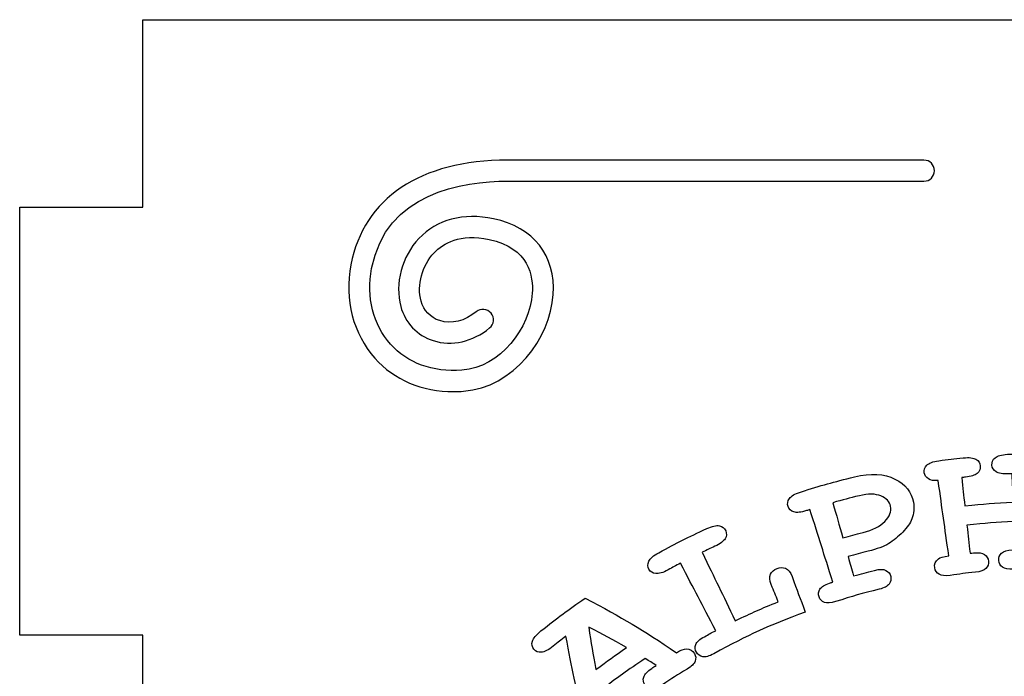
# Model space of a CAD drawing. Header units: millimetres. Extents: x -429 to 420, y -314 to 480.
# Tile 16 of 143: x -194 to -145, y -98 to -65. Entities that reach past the tile are written whole.
import ezdxf

# ---------------------------------------------------------------- set-up
doc = ezdxf.new("R2010")
doc.units = ezdxf.units.MM
doc.header["$MEASUREMENT"] = 0
doc.layers.add('Layer 1', color=7, linetype='Continuous')

msp = doc.modelspace()

# ---------------------------------------------------------------- linework, layer by layer
at = {"layer": 'Layer 1', "color": 7, "lineweight": 25}
msp.add_open_spline([(-94.9503, -74.0615), (-94.9503, -74.0615), (-94.9503, -64.613), (-94.9503, -64.613), (-94.9503, -64.613), (-94.9503, -64.613), (-188.0613, -64.6129), (-188.0613, -64.6129), (-188.0613, -64.6129), (-188.0613, -64.6129), (-188.0613, -74.0614), (-188.0613, -74.0614), (-188.0613, -74.0614), (-188.0613, -74.0614), (-194.2608, -74.0615), (-194.2608, -74.0615), (-194.2608, -74.0615), (-194.2608, -74.0615), (-194.2608, -77.8977), (-194.2608, -77.8977), (-194.2608, -77.8977), (-194.2608, -77.8977), (-194.2608, -85.1094), (-194.2608, -85.1094), (-194.2608, -85.1094), (-194.2608, -85.1094), (-194.2608, -95.6261), (-194.2608, -95.6261), (-194.2608, -95.6261), (-194.2608, -95.6261), (-188.0613, -95.6261), (-188.0613, -95.6261), (-188.0613, -95.6261), (-188.0613, -95.6261), (-188.0613, -99.1064), (-188.0613, -99.1064), (-188.0613, -99.1064), (-188.0613, -99.1064), (-181.1078, -99.1064), (-181.1078, -99.1064), (-181.1078, -99.1064), (-181.1078, -99.1064), (-181.1078, -103.7792), (-181.1078, -103.7792), (-181.1078, -103.7792), (-181.1078, -103.7792), (-188.0613, -103.7792), (-188.0613, -103.7792), (-188.0613, -103.7792), (-188.0613, -103.7792), (-188.0613, -107.1545), (-188.0613, -107.1545), (-188.0613, -107.1545), (-188.0613, -107.1545), (-194.2608, -107.1545), (-194.2608, -107.1545), (-194.2608, -107.1545), (-194.2608, -107.1545), (-194.2608, -128.7784), (-194.2608, -128.7784), (-194.2608, -128.7784), (-194.2608, -128.7784), (-188.0613, -128.7784), (-188.0613, -128.7784), (-188.0613, -128.7784), (-188.0613, -128.7784), (-188.0613, -132.1537), (-188.0613, -132.1537), (-188.0613, -132.1537), (-188.0613, -132.1537), (-181.1078, -132.1537), (-181.1078, -132.1537), (-181.1078, -132.1537), (-181.1078, -132.1537), (-181.1078, -136.8268), (-181.1078, -136.8268), (-181.1078, -136.8268), (-181.1078, -136.8268), (-188.0613, -136.8267), (-188.0613, -136.8267), (-188.0613, -136.8267), (-188.0613, -136.8267), (-188.0613, -140.202), (-188.0613, -140.202), (-188.0613, -140.202), (-188.0613, -140.202), (-194.2608, -140.202), (-194.2608, -140.202), (-194.2608, -140.202), (-194.2608, -140.202), (-194.2608, -160.0624), (-194.2608, -160.0624), (-194.2608, -160.0624), (-194.2608, -160.0624), (-188.0613, -160.0624), (-188.0613, -160.0624), (-188.0613, -160.0624), (-188.0613, -160.0624), (-188.0613, -168.5489), (-188.0613, -168.5489), (-188.0613, -168.5489), (-188.0613, -168.5489), (-94.9503, -168.5489), (-94.9503, -168.5489), (-94.9503, -168.5489), (-94.9503, -168.5489), (-94.9503, -160.0624), (-94.9503, -160.0624), (-94.9503, -160.0624), (-94.9503, -160.0624), (-88.7509, -160.0624), (-88.7509, -160.0624), (-88.7509, -160.0624), (-88.7509, -160.0624), (-88.7509, -140.202), (-88.7509, -140.202), (-88.7509, -140.202), (-88.7509, -140.202), (-94.9503, -140.202), (-94.9503, -140.202), (-94.9503, -140.202), (-94.9503, -140.202), (-94.9503, -136.8267), (-94.9503, -136.8267), (-94.9503, -136.8267), (-94.9503, -136.8267), (-101.7747, -136.8267), (-101.7747, -136.8267), (-101.7747, -136.8267), (-101.7747, -136.8267), (-101.7747, -132.1536), (-101.7747, -132.1536), (-101.7747, -132.1536), (-101.7747, -132.1536), (-94.9503, -132.1537), (-94.9503, -132.1537), (-94.9503, -132.1537), (-94.9503, -132.1537), (-94.9503, -128.7784), (-94.9503, -128.7784), (-94.9503, -128.7784), (-94.9503, -128.7784), (-88.7509, -128.7784), (-88.7509, -128.7784), (-88.7509, -128.7784), (-88.7509, -128.7784), (-88.7509, -107.1545), (-88.7509, -107.1545), (-88.7509, -107.1545), (-88.7509, -107.1545), (-94.9503, -107.1545), (-94.9503, -107.1545), (-94.9503, -107.1545), (-94.9503, -107.1545), (-94.9503, -103.7792), (-94.9503, -103.7792), (-94.9503, -103.7792), (-94.9503, -103.7792), (-101.7747, -103.7792), (-101.7747, -103.7792), (-101.7747, -103.7792), (-101.7747, -103.7792), (-101.7747, -99.1061), (-101.7747, -99.1061), (-101.7747, -99.1061), (-101.7747, -99.1061), (-94.9503, -99.1061), (-94.9503, -99.1061), (-94.9503, -99.1061), (-94.9503, -99.1061), (-94.9503, -95.6258), (-94.9503, -95.6258), (-94.9503, -95.6258), (-94.9503, -95.6258), (-88.7509, -95.6258), (-88.7509, -95.6258), (-88.7509, -95.6258), (-88.7509, -95.6258), (-88.7509, -85.1091), (-88.7509, -85.1091), (-88.7509, -85.1091), (-88.7509, -85.1091), (-88.7509, -77.8974), (-88.7509, -77.8974), (-88.7509, -77.8974), (-88.7509, -77.8974), (-88.7509, -74.0612), (-88.7509, -74.0612), (-88.7509, -74.0612), (-88.7509, -74.0612), (-94.9503, -74.0612), (-94.9503, -74.0612), (-94.9503, -74.0612), (-94.9503, -74.0612), (-94.9503, -74.0615), (-94.9503, -74.0615)], degree=3, knots=[0, 0, 0, 0, 0.02, 0.02, 0.02, 0.02, 0.04, 0.04, 0.04, 0.04, 0.06, 0.06, 0.06, 0.06, 0.08, 0.08, 0.08, 0.08, 0.1, 0.1, 0.1, 0.1, 0.12, 0.12, 0.12, 0.12, 0.14, 0.14, 0.14, 0.14, 0.16, 0.16, 0.16, 0.16, 0.18, 0.18, 0.18, 0.18, 0.2, 0.2, 0.2, 0.2, 0.22, 0.22, 0.22, 0.22, 0.24, 0.24, 0.24, 0.24, 0.26, 0.26, 0.26, 0.26, 0.28, 0.28, 0.28, 0.28, 0.3, 0.3, 0.3, 0.3, 0.32, 0.32, 0.32, 0.32, 0.34, 0.34, 0.34, 0.34, 0.36, 0.36, 0.36, 0.36, 0.38, 0.38, 0.38, 0.38, 0.4, 0.4, 0.4, 0.4, 0.42, 0.42, 0.42, 0.42, 0.44, 0.44, 0.44, 0.44, 0.46, 0.46, 0.46, 0.46, 0.48, 0.48, 0.48, 0.48, 0.5, 0.5, 0.5, 0.5, 0.52, 0.52, 0.52, 0.52, 0.54, 0.54, 0.54, 0.54, 0.56, 0.56, 0.56, 0.56, 0.58, 0.58, 0.58, 0.58, 0.6, 0.6, 0.6, 0.6, 0.62, 0.62, 0.62, 0.62, 0.64, 0.64, 0.64, 0.64, 0.66, 0.66, 0.66, 0.66, 0.68, 0.68, 0.68, 0.68, 0.7, 0.7, 0.7, 0.7, 0.72, 0.72, 0.72, 0.72, 0.74, 0.74, 0.74, 0.74, 0.76, 0.76, 0.76, 0.76, 0.78, 0.78, 0.78, 0.78, 0.8, 0.8, 0.8, 0.8, 0.82, 0.82, 0.82, 0.82, 0.84, 0.84, 0.84, 0.84, 0.86, 0.86, 0.86, 0.86, 0.88, 0.88, 0.88, 0.88, 0.9, 0.9, 0.9, 0.9, 0.92, 0.92, 0.92, 0.92, 0.94, 0.94, 0.94, 0.94, 0.96, 0.96, 0.96, 0.96, 1, 1, 1, 1], dxfattribs=at)
at = {"layer": 'Layer 1', "color": 114}
for points, knots in [([(-172.3808, -83.3483), (-173.9836, -83.3483), (-175.3822, -82.7612), (-176.358, -81.6685), (-176.358, -81.6685), (-177.4544, -80.4406), (-177.8931, -78.7237), (-177.5621, -76.9581), (-177.5621, -76.9581), (-176.934, -73.6103), (-174.0601, -71.69), (-169.6773, -71.69), (-169.6773, -71.69), (-169.6773, -71.69), (-148.6826, -71.69), (-148.6826, -71.69), (-148.6826, -71.69), (-148.3905, -71.69), (-148.1534, -71.9271), (-148.1534, -72.2192), (-148.1534, -72.2192), (-148.1534, -72.5113), (-148.3905, -72.7484), (-148.6826, -72.7484), (-148.6826, -72.7484), (-148.6826, -72.7484), (-169.6773, -72.7483), (-169.6773, -72.7483), (-169.6773, -72.7483), (-171.9249, -72.7483), (-175.8027, -73.3206), (-176.5218, -77.1533), (-176.5218, -77.1533), (-176.7919, -78.5934), (-176.4445, -79.9822), (-175.5685, -80.9633), (-175.5685, -80.9633), (-174.7181, -81.9158), (-173.4383, -82.3804), (-171.9675, -82.2743), (-171.9675, -82.2743), (-170.0231, -82.1335), (-168.539, -80.1169), (-168.4231, -78.3952), (-168.4231, -78.3952), (-168.3673, -77.5631), (-168.5752, -76.1039), (-170.5974, -75.6795), (-170.5974, -75.6795), (-172.0658, -75.3721), (-172.9159, -75.8798), (-173.3705, -76.3603), (-173.3705, -76.3603), (-173.9727, -76.9972), (-174.2444, -77.9946), (-174.0317, -78.7863), (-174.0317, -78.7863), (-173.9034, -79.2644), (-173.5599, -79.6248), (-173.0898, -79.7753), (-173.0898, -79.7753), (-172.4977, -79.9647), (-171.8254, -79.8012), (-171.2462, -79.3258), (-171.2462, -79.3258), (-171.0205, -79.1395), (-170.6871, -79.1729), (-170.5014, -79.3986), (-170.5014, -79.3986), (-170.3159, -79.6246), (-170.3485, -79.9577), (-170.5744, -80.1431), (-170.5744, -80.1431), (-171.424, -80.8411), (-172.4847, -81.0805), (-173.4129, -80.7829), (-173.4129, -80.7829), (-174.2321, -80.5204), (-174.83, -79.8928), (-175.0536, -79.061), (-175.0536, -79.061), (-175.3618, -77.9148), (-174.9943, -76.5371), (-174.1395, -75.6331), (-174.1395, -75.6331), (-173.2346, -74.6764), (-171.8998, -74.325), (-170.3803, -74.6438), (-170.3803, -74.6438), (-168.361, -75.0674), (-167.2347, -76.4961), (-167.3672, -78.466), (-167.3672, -78.466), (-167.5154, -80.6671), (-169.3682, -83.1467), (-171.891, -83.3298), (-171.891, -83.3298), (-172.0562, -83.3425), (-172.2197, -83.3483), (-172.3808, -83.3483)], [0, 0, 0, 0, 0.0384615, 0.0384615, 0.0384615, 0.0384615, 0.0769231, 0.0769231, 0.0769231, 0.0769231, 0.1153846, 0.1153846, 0.1153846, 0.1153846, 0.1538462, 0.1538462, 0.1538462, 0.1538462, 0.1923077, 0.1923077, 0.1923077, 0.1923077, 0.2307692, 0.2307692, 0.2307692, 0.2307692, 0.2692308, 0.2692308, 0.2692308, 0.2692308, 0.3076923, 0.3076923, 0.3076923, 0.3076923, 0.3461538, 0.3461538, 0.3461538, 0.3461538, 0.3846154, 0.3846154, 0.3846154, 0.3846154, 0.4230769, 0.4230769, 0.4230769, 0.4230769, 0.4615385, 0.4615385, 0.4615385, 0.4615385, 0.5, 0.5, 0.5, 0.5, 0.5384615, 0.5384615, 0.5384615, 0.5384615, 0.5769231, 0.5769231, 0.5769231, 0.5769231, 0.6153846, 0.6153846, 0.6153846, 0.6153846, 0.6538462, 0.6538462, 0.6538462, 0.6538462, 0.6923077, 0.6923077, 0.6923077, 0.6923077, 0.7307692, 0.7307692, 0.7307692, 0.7307692, 0.7692308, 0.7692308, 0.7692308, 0.7692308, 0.8076923, 0.8076923, 0.8076923, 0.8076923, 0.8461538, 0.8461538, 0.8461538, 0.8461538, 0.8846154, 0.8846154, 0.8846154, 0.8846154, 0.9230769, 0.9230769, 0.9230769, 0.9230769, 1, 1, 1, 1]), ([(-148.4582, -87.7452), (-148.3386, -87.8172), (-148.1743, -87.8457), (-147.9642, -87.8322), (-147.9642, -87.8322), (-147.7502, -89.3504), (-147.643, -90.1097), (-147.4289, -91.6279), (-147.4289, -91.6279), (-147.7009, -91.6631), (-147.8747, -91.7144), (-147.9499, -91.7777), (-147.9499, -91.7777), (-148.1044, -91.9018), (-148.1663, -92.0526), (-148.1375, -92.2286), (-148.1375, -92.2286), (-148.1137, -92.3736), (-148.0409, -92.4818), (-147.9197, -92.5546), (-147.9197, -92.5546), (-147.7985, -92.6274), (-147.6136, -92.6443), (-147.363, -92.6086), (-147.363, -92.6086), (-146.8531, -92.5358), (-146.5976, -92.5041), (-146.0856, -92.4501), (-146.0856, -92.4501), (-145.834, -92.4236), (-145.6591, -92.362), (-145.5596, -92.2617), (-145.5596, -92.2617), (-145.4601, -92.1617), (-145.4159, -92.0405), (-145.4284, -91.8974), (-145.4284, -91.8974), (-145.4408, -91.7513), (-145.5057, -91.6376), (-145.6234, -91.5571), (-145.6234, -91.5571), (-145.7417, -91.4764), (-145.9306, -91.4481), (-146.1888, -91.4753), (-146.1888, -91.4753), (-146.256, -91.4824), (-146.2893, -91.4859), (-146.3565, -91.4933), (-146.3565, -91.4933), (-146.4192, -90.9289), (-146.4504, -90.6469), (-146.5129, -90.0828), (-146.5129, -90.0828), (-145.5596, -89.9775), (-145.0812, -89.9402), (-144.1242, -89.8952), (-144.1242, -89.8952), (-144.0975, -90.4622), (-144.0842, -90.7458), (-144.0575, -91.3128), (-144.0575, -91.3128), (-144.125, -91.316), (-144.1586, -91.3176), (-144.2258, -91.321), (-144.2258, -91.321), (-144.4817, -91.3342), (-144.6629, -91.3914), (-144.7685, -91.4898), (-144.7685, -91.4898), (-144.8741, -91.5877), (-144.9212, -91.7086), (-144.9108, -91.8515), (-144.9108, -91.8515), (-144.9002, -91.9981), (-144.8375, -92.1124), (-144.7237, -92.1957), (-144.7237, -92.1957), (-144.6099, -92.279), (-144.4276, -92.3126), (-144.1752, -92.2997), (-144.1752, -92.2997), (-143.6616, -92.2732), (-143.4045, -92.2648), (-142.8906, -92.2568), (-142.8906, -92.2568), (-142.6379, -92.2528), (-142.4583, -92.2073), (-142.3503, -92.1166), (-142.3503, -92.1166), (-142.2834, -92.0602), (-142.2442, -91.9904), (-142.2183, -91.9137), (-142.2183, -91.9137), (-142.1929, -91.991), (-142.1543, -92.0611), (-142.0881, -92.1174), (-142.0881, -92.1174), (-141.9807, -92.2089), (-141.8016, -92.2558), (-141.5489, -92.2616), (-141.5489, -92.2616), (-140.9837, -92.2743), (-140.7012, -92.2865), (-140.1366, -92.3217), (-140.1366, -92.3217), (-139.8845, -92.3376), (-139.7016, -92.3058), (-139.5868, -92.2238), (-139.5868, -92.2238), (-139.4722, -92.1418), (-139.4082, -92.0296), (-139.3963, -91.8867), (-139.3963, -91.8867), (-139.3841, -91.7406), (-139.4288, -91.6179), (-139.5318, -91.5187), (-139.5318, -91.5187), (-139.6345, -91.4192), (-139.8162, -91.3599), (-140.0753, -91.3438), (-140.0753, -91.3438), (-140.1803, -91.3372), (-140.233, -91.3343), (-140.338, -91.3285), (-140.338, -91.3285), (-140.2197, -91.0957), (-140.1597, -90.9798), (-140.038, -90.748), (-140.038, -90.748), (-138.9741, -90.8144), (-138.4428, -90.8668), (-137.385, -91.0094), (-137.385, -91.0094), (-137.313, -91.2602), (-137.2778, -91.3856), (-137.2091, -91.6367), (-137.2091, -91.6367), (-137.3136, -91.6219), (-137.3657, -91.6147), (-137.4702, -91.6005), (-137.4702, -91.6005), (-137.7279, -91.5658), (-137.9176, -91.5886), (-138.038, -91.6659), (-138.038, -91.6659), (-138.1584, -91.7429), (-138.2261, -91.8532), (-138.2423, -91.9953), (-138.2423, -91.9953), (-138.2592, -92.1414), (-138.2188, -92.2652), (-138.1222, -92.3681), (-138.1222, -92.3681), (-138.0256, -92.471), (-137.8526, -92.5377), (-137.6018, -92.5716), (-137.6018, -92.5716), (-137.0404, -92.6473), (-136.7604, -92.6907), (-136.2019, -92.7891), (-136.2019, -92.7891), (-135.9527, -92.833), (-135.7677, -92.8219), (-135.6457, -92.7529), (-135.6457, -92.7529), (-135.5901, -92.7214), (-135.5475, -92.6807), (-135.5113, -92.6344), (-135.5113, -92.6344), (-135.4949, -92.691), (-135.4703, -92.745), (-135.4306, -92.7947), (-135.4306, -92.7947), (-135.342, -92.9048), (-135.174, -92.9844), (-134.9258, -93.0376), (-134.9258, -93.0376), (-133.7145, -93.2966), (-133.1129, -93.453), (-131.9233, -93.8189), (-131.9233, -93.8189), (-131.5579, -93.9313), (-131.242, -93.9906), (-130.9721, -93.9925), (-130.9721, -93.9925), (-130.7022, -93.9949), (-130.4593, -93.9607), (-130.2477, -93.898), (-130.2477, -93.898), (-130.0924, -93.852), (-129.9403, -93.7691), (-129.7976, -93.6498), (-129.7976, -93.6498), (-129.609, -93.4921), (-129.4671, -93.2982), (-129.3801, -93.0656), (-129.3801, -93.0656), (-129.2703, -92.773), (-129.2544, -92.4801), (-129.3372, -92.1864), (-129.3372, -92.1864), (-129.4203, -91.8932), (-129.6015, -91.5977), (-129.8854, -91.3048), (-129.8854, -91.3048), (-129.6457, -91.2183), (-129.4475, -91.1045), (-129.2914, -90.9606), (-129.2914, -90.9606), (-129.1353, -90.8164), (-129.0199, -90.6447), (-128.9477, -90.4439), (-128.9477, -90.4439), (-128.7953, -90.0211), (-128.8678, -89.5808), (-129.1829, -89.1279), (-129.1829, -89.1279), (-129.498, -88.6752), (-130.015, -88.3334), (-130.7222, -88.1257), (-130.7222, -88.1257), (-131.9075, -87.7775), (-132.506, -87.6262), (-133.7096, -87.3687), (-133.7096, -87.3687), (-133.9985, -87.3068), (-134.2142, -87.3102), (-134.3547, -87.3748), (-134.3547, -87.3748), (-134.4952, -87.4399), (-134.5788, -87.5447), (-134.6068, -87.6886), (-134.6068, -87.6886), (-134.6346, -87.8325), (-134.5965, -87.9606), (-134.4933, -88.0736), (-134.4933, -88.0736), (-134.3904, -88.1866), (-134.1983, -88.271), (-133.9162, -88.3313), (-133.9162, -88.3313), (-133.8432, -88.3469), (-133.8067, -88.3548), (-133.7334, -88.3707), (-133.7334, -88.3707), (-134.062, -89.8685), (-134.2263, -90.6173), (-134.5549, -92.1151), (-134.5549, -92.1151), (-134.621, -92.1005), (-134.6541, -92.0934), (-134.7203, -92.0794), (-134.7203, -92.0794), (-134.9719, -92.0257), (-135.1624, -92.0339), (-135.2905, -92.1014), (-135.2905, -92.1014), (-135.349, -92.1321), (-135.3937, -92.1728), (-135.4313, -92.2191), (-135.4313, -92.2191), (-135.4556, -92.1358), (-135.503, -92.0572), (-135.5789, -91.9844), (-135.5789, -91.9844), (-135.649, -91.9193), (-135.8086, -91.8632), (-136.0581, -91.8196), (-136.0581, -91.8196), (-136.5735, -89.7749), (-136.8894, -88.7536), (-137.6361, -86.7301), (-137.6361, -86.7301), (-138.6862, -86.6076), (-139.2133, -86.5634), (-140.2682, -86.5084), (-140.2682, -86.5084), (-140.5622, -86.4936), (-140.7733, -86.5312), (-140.9013, -86.6174), (-140.9013, -86.6174), (-141.0291, -86.7042), (-141.0947, -86.8209), (-141.0995, -86.9674), (-141.0995, -86.9674), (-141.104, -87.114), (-141.0458, -87.2344), (-140.9267, -87.3294), (-140.9267, -87.3294), (-140.8071, -87.4244), (-140.605, -87.4773), (-140.3182, -87.4916), (-140.3182, -87.4916), (-140.0068, -87.5072), (-139.8509, -87.5167), (-139.5398, -87.5384), (-139.5398, -87.5384), (-140.3947, -89.0156), (-140.7873, -89.7665), (-141.5006, -91.2833), (-141.5006, -91.2833), (-141.767, -91.2709), (-141.9589, -91.3121), (-142.0753, -91.4037), (-142.0753, -91.4037), (-142.1462, -91.4598), (-142.188, -91.5299), (-142.2155, -91.6066), (-142.2155, -91.6066), (-142.252, -91.5008), (-142.3256, -91.4124), (-142.4425, -91.3455), (-142.4425, -91.3455), (-142.5232, -91.2981), (-142.7023, -91.2743), (-142.9793, -91.2791), (-142.9793, -91.2791), (-143.0058, -89.7461), (-143.0193, -88.9796), (-143.0457, -87.4466), (-143.0457, -87.4466), (-142.8367, -87.427), (-142.6793, -87.373), (-142.5726, -87.2834), (-142.5726, -87.2834), (-142.4665, -87.194), (-142.4123, -87.0823), (-142.4125, -86.9487), (-142.4125, -86.9487), (-142.4128, -86.8021), (-142.4749, -86.6841), (-142.6001, -86.5957), (-142.6001, -86.5957), (-142.7252, -86.5073), (-142.9356, -86.4639), (-143.2295, -86.47), (-143.2295, -86.47), (-143.7274, -86.4787), (-143.9767, -86.4869), (-144.4744, -86.5105), (-144.4744, -86.5105), (-144.7681, -86.5256), (-144.9747, -86.5846), (-145.093, -86.6833), (-145.093, -86.6833), (-145.2115, -86.7825), (-145.2647, -86.9056), (-145.2544, -87.0516), (-145.2544, -87.0516), (-145.2438, -87.1979), (-145.174, -87.3117), (-145.0454, -87.394), (-145.0454, -87.394), (-144.9171, -87.4763), (-144.7102, -87.5083), (-144.4236, -87.4937), (-144.4236, -87.4937), (-144.3493, -87.49), (-144.3119, -87.4881), (-144.2376, -87.4844), (-144.2376, -87.4844), (-144.2106, -88.0572), (-144.1971, -88.3438), (-144.1704, -88.9169), (-144.1704, -88.9169), (-145.1523, -88.9629), (-145.6431, -89.0013), (-146.621, -89.1093), (-146.621, -89.1093), (-146.6842, -88.5391), (-146.716, -88.2542), (-146.779, -87.684), (-146.779, -87.684), (-146.7049, -87.6758), (-146.6679, -87.6718), (-146.5938, -87.6639), (-146.5938, -87.6639), (-146.308, -87.6337), (-146.1088, -87.5697), (-145.9948, -87.4684), (-145.9948, -87.4684), (-145.8808, -87.3671), (-145.8294, -87.2438), (-145.8419, -87.0977), (-145.8419, -87.0977), (-145.8546, -86.9516), (-145.9266, -86.8395), (-146.0589, -86.7617), (-146.0589, -86.7617), (-146.1915, -86.6842), (-146.4047, -86.6585), (-146.6973, -86.6895), (-146.6973, -86.6895), (-147.1934, -86.74), (-147.441, -86.7691), (-147.9361, -86.8348), (-147.9361, -86.8348), (-148.2282, -86.8745), (-148.4293, -86.9507), (-148.5391, -87.0592), (-148.5391, -87.0592), (-148.6489, -87.1679), (-148.6918, -87.2949), (-148.6693, -87.4399), (-148.6693, -87.4399), (-148.6485, -87.5719), (-148.5773, -87.6735), (-148.4582, -87.7452)], [0, 0, 0, 0, 0.0097087, 0.0097087, 0.0097087, 0.0097087, 0.0194175, 0.0194175, 0.0194175, 0.0194175, 0.0291262, 0.0291262, 0.0291262, 0.0291262, 0.038835, 0.038835, 0.038835, 0.038835, 0.0485437, 0.0485437, 0.0485437, 0.0485437, 0.0582524, 0.0582524, 0.0582524, 0.0582524, 0.0679612, 0.0679612, 0.0679612, 0.0679612, 0.0776699, 0.0776699, 0.0776699, 0.0776699, 0.0873786, 0.0873786, 0.0873786, 0.0873786, 0.0970874, 0.0970874, 0.0970874, 0.0970874, 0.1067961, 0.1067961, 0.1067961, 0.1067961, 0.1165049, 0.1165049, 0.1165049, 0.1165049, 0.1262136, 0.1262136, 0.1262136, 0.1262136, 0.1359223, 0.1359223, 0.1359223, 0.1359223, 0.1456311, 0.1456311, 0.1456311, 0.1456311, 0.1553398, 0.1553398, 0.1553398, 0.1553398, 0.1650485, 0.1650485, 0.1650485, 0.1650485, 0.1747573, 0.1747573, 0.1747573, 0.1747573, 0.184466, 0.184466, 0.184466, 0.184466, 0.1941748, 0.1941748, 0.1941748, 0.1941748, 0.2038835, 0.2038835, 0.2038835, 0.2038835, 0.2135922, 0.2135922, 0.2135922, 0.2135922, 0.223301, 0.223301, 0.223301, 0.223301, 0.2330097, 0.2330097, 0.2330097, 0.2330097, 0.2427184, 0.2427184, 0.2427184, 0.2427184, 0.2524272, 0.2524272, 0.2524272, 0.2524272, 0.2621359, 0.2621359, 0.2621359, 0.2621359, 0.2718447, 0.2718447, 0.2718447, 0.2718447, 0.2815534, 0.2815534, 0.2815534, 0.2815534, 0.2912621, 0.2912621, 0.2912621, 0.2912621, 0.3009709, 0.3009709, 0.3009709, 0.3009709, 0.3106796, 0.3106796, 0.3106796, 0.3106796, 0.3203883, 0.3203883, 0.3203883, 0.3203883, 0.3300971, 0.3300971, 0.3300971, 0.3300971, 0.3398058, 0.3398058, 0.3398058, 0.3398058, 0.3495146, 0.3495146, 0.3495146, 0.3495146, 0.3592233, 0.3592233, 0.3592233, 0.3592233, 0.368932, 0.368932, 0.368932, 0.368932, 0.3786408, 0.3786408, 0.3786408, 0.3786408, 0.3883495, 0.3883495, 0.3883495, 0.3883495, 0.3980583, 0.3980583, 0.3980583, 0.3980583, 0.407767, 0.407767, 0.407767, 0.407767, 0.4174757, 0.4174757, 0.4174757, 0.4174757, 0.4271845, 0.4271845, 0.4271845, 0.4271845, 0.4368932, 0.4368932, 0.4368932, 0.4368932, 0.4466019, 0.4466019, 0.4466019, 0.4466019, 0.4563107, 0.4563107, 0.4563107, 0.4563107, 0.4660194, 0.4660194, 0.4660194, 0.4660194, 0.4757282, 0.4757282, 0.4757282, 0.4757282, 0.4854369, 0.4854369, 0.4854369, 0.4854369, 0.4951456, 0.4951456, 0.4951456, 0.4951456, 0.5048544, 0.5048544, 0.5048544, 0.5048544, 0.5145631, 0.5145631, 0.5145631, 0.5145631, 0.5242718, 0.5242718, 0.5242718, 0.5242718, 0.5339806, 0.5339806, 0.5339806, 0.5339806, 0.5436893, 0.5436893, 0.5436893, 0.5436893, 0.5533981, 0.5533981, 0.5533981, 0.5533981, 0.5631068, 0.5631068, 0.5631068, 0.5631068, 0.5728155, 0.5728155, 0.5728155, 0.5728155, 0.5825243, 0.5825243, 0.5825243, 0.5825243, 0.592233, 0.592233, 0.592233, 0.592233, 0.6019417, 0.6019417, 0.6019417, 0.6019417, 0.6116505, 0.6116505, 0.6116505, 0.6116505, 0.6213592, 0.6213592, 0.6213592, 0.6213592, 0.631068, 0.631068, 0.631068, 0.631068, 0.6407767, 0.6407767, 0.6407767, 0.6407767, 0.6504854, 0.6504854, 0.6504854, 0.6504854, 0.6601942, 0.6601942, 0.6601942, 0.6601942, 0.6699029, 0.6699029, 0.6699029, 0.6699029, 0.6796117, 0.6796117, 0.6796117, 0.6796117, 0.6893204, 0.6893204, 0.6893204, 0.6893204, 0.6990291, 0.6990291, 0.6990291, 0.6990291, 0.7087379, 0.7087379, 0.7087379, 0.7087379, 0.7184466, 0.7184466, 0.7184466, 0.7184466, 0.7281553, 0.7281553, 0.7281553, 0.7281553, 0.7378641, 0.7378641, 0.7378641, 0.7378641, 0.7475728, 0.7475728, 0.7475728, 0.7475728, 0.7572816, 0.7572816, 0.7572816, 0.7572816, 0.7669903, 0.7669903, 0.7669903, 0.7669903, 0.776699, 0.776699, 0.776699, 0.776699, 0.7864078, 0.7864078, 0.7864078, 0.7864078, 0.7961165, 0.7961165, 0.7961165, 0.7961165, 0.8058252, 0.8058252, 0.8058252, 0.8058252, 0.815534, 0.815534, 0.815534, 0.815534, 0.8252427, 0.8252427, 0.8252427, 0.8252427, 0.8349515, 0.8349515, 0.8349515, 0.8349515, 0.8446602, 0.8446602, 0.8446602, 0.8446602, 0.8543689, 0.8543689, 0.8543689, 0.8543689, 0.8640777, 0.8640777, 0.8640777, 0.8640777, 0.8737864, 0.8737864, 0.8737864, 0.8737864, 0.8834951, 0.8834951, 0.8834951, 0.8834951, 0.8932039, 0.8932039, 0.8932039, 0.8932039, 0.9029126, 0.9029126, 0.9029126, 0.9029126, 0.9126214, 0.9126214, 0.9126214, 0.9126214, 0.9223301, 0.9223301, 0.9223301, 0.9223301, 0.9320388, 0.9320388, 0.9320388, 0.9320388, 0.9417476, 0.9417476, 0.9417476, 0.9417476, 0.9514563, 0.9514563, 0.9514563, 0.9514563, 0.961165, 0.961165, 0.961165, 0.961165, 0.9708738, 0.9708738, 0.9708738, 0.9708738, 0.9805825, 0.9805825, 0.9805825, 0.9805825, 1, 1, 1, 1]), ([(-155.2374, -89.4118), (-155.0908, -89.4584), (-154.8807, -89.4356), (-154.6045, -89.3475), (-154.6045, -89.3475), (-154.5328, -89.3247), (-154.4971, -89.3134), (-154.4254, -89.2906), (-154.4254, -89.2906), (-153.965, -90.7532), (-153.7346, -91.4845), (-153.2739, -92.9471), (-153.2739, -92.9471), (-153.3387, -92.9675), (-153.3713, -92.9778), (-153.4361, -92.9984), (-153.4361, -92.9984), (-153.6824, -93.0772), (-153.8451, -93.1794), (-153.9232, -93.3019), (-153.9232, -93.3019), (-154.0013, -93.4239), (-154.0166, -93.553), (-153.9703, -93.6885), (-153.9703, -93.6885), (-153.9227, -93.8277), (-153.8322, -93.9219), (-153.6999, -93.9732), (-153.6999, -93.9732), (-153.5676, -94.0243), (-153.3808, -94.0097), (-153.1377, -93.9319), (-153.1377, -93.9319), (-152.2627, -93.6525), (-151.8214, -93.5271), (-150.9337, -93.3059), (-150.9337, -93.3059), (-150.6874, -93.2445), (-150.5217, -93.1591), (-150.4365, -93.0461), (-150.4365, -93.0461), (-150.3516, -92.9331), (-150.3243, -92.8069), (-150.3563, -92.667), (-150.3563, -92.667), (-150.3891, -92.5241), (-150.469, -92.4204), (-150.5976, -92.3572), (-150.5976, -92.3572), (-150.7259, -92.2937), (-150.918, -92.2921), (-151.1712, -92.3551), (-151.1712, -92.3551), (-151.5967, -92.4612), (-151.8086, -92.5176), (-152.2314, -92.6366), (-152.2314, -92.6366), (-152.3409, -92.2485), (-152.3957, -92.0543), (-152.5055, -91.6661), (-152.5055, -91.6661), (-152.0986, -91.5515), (-151.894, -91.497), (-151.4847, -91.3941), (-151.4847, -91.3941), (-151.0487, -91.2846), (-150.7074, -91.1581), (-150.4594, -91.007), (-150.4594, -91.007), (-150.2117, -90.8562), (-149.9768, -90.6636), (-149.7516, -90.4289), (-149.7516, -90.4289), (-149.5267, -90.1945), (-149.3722, -89.9738), (-149.2936, -89.7653), (-149.2936, -89.7653), (-149.1891, -89.4875), (-149.16, -89.207), (-149.21, -88.9245), (-149.21, -88.9245), (-149.3005, -88.4133), (-149.6066, -88.0178), (-150.1453, -87.754), (-150.1453, -87.754), (-150.6837, -87.4907), (-151.3687, -87.4471), (-152.1757, -87.645), (-152.1757, -87.645), (-153.2753, -87.9125), (-153.8219, -88.0654), (-154.9049, -88.4094), (-154.9049, -88.4094), (-155.1877, -88.4999), (-155.3748, -88.6102), (-155.465, -88.7364), (-155.465, -88.7364), (-155.5555, -88.8629), (-155.5761, -88.9957), (-155.5288, -89.1343), (-155.5288, -89.1343), (-155.4811, -89.2734), (-155.3837, -89.3652), (-155.2374, -89.4118)], [0, 0, 0, 0, 0.037037, 0.037037, 0.037037, 0.037037, 0.0740741, 0.0740741, 0.0740741, 0.0740741, 0.1111111, 0.1111111, 0.1111111, 0.1111111, 0.1481481, 0.1481481, 0.1481481, 0.1481481, 0.1851852, 0.1851852, 0.1851852, 0.1851852, 0.2222222, 0.2222222, 0.2222222, 0.2222222, 0.2592593, 0.2592593, 0.2592593, 0.2592593, 0.2962963, 0.2962963, 0.2962963, 0.2962963, 0.3333333, 0.3333333, 0.3333333, 0.3333333, 0.3703704, 0.3703704, 0.3703704, 0.3703704, 0.4074074, 0.4074074, 0.4074074, 0.4074074, 0.4444444, 0.4444444, 0.4444444, 0.4444444, 0.4814815, 0.4814815, 0.4814815, 0.4814815, 0.5185185, 0.5185185, 0.5185185, 0.5185185, 0.5555556, 0.5555556, 0.5555556, 0.5555556, 0.5925926, 0.5925926, 0.5925926, 0.5925926, 0.6296296, 0.6296296, 0.6296296, 0.6296296, 0.6666667, 0.6666667, 0.6666667, 0.6666667, 0.7037037, 0.7037037, 0.7037037, 0.7037037, 0.7407407, 0.7407407, 0.7407407, 0.7407407, 0.7777778, 0.7777778, 0.7777778, 0.7777778, 0.8148148, 0.8148148, 0.8148148, 0.8148148, 0.8518519, 0.8518519, 0.8518519, 0.8518519, 0.8888889, 0.8888889, 0.8888889, 0.8888889, 0.9259259, 0.9259259, 0.9259259, 0.9259259, 1, 1, 1, 1]), ([(-151.9362, -88.5956), (-151.4893, -88.4861), (-151.1242, -88.4932), (-150.8472, -88.6094), (-150.8472, -88.6094), (-150.5704, -88.7253), (-150.4106, -88.8978), (-150.3641, -89.1224), (-150.3641, -89.1224), (-150.3091, -89.3875), (-150.408, -89.6439), (-150.6538, -89.8952), (-150.6538, -89.8952), (-150.8996, -90.1466), (-151.2618, -90.3278), (-151.7457, -90.4498), (-151.7457, -90.4498), (-152.1574, -90.5535), (-152.3624, -90.6083), (-152.7718, -90.7234), (-152.7718, -90.7234), (-152.9724, -90.013), (-153.0726, -89.6579), (-153.2729, -88.9475), (-153.2729, -88.9475), (-152.74, -88.7972), (-152.4725, -88.7268), (-151.9362, -88.5956)], [0, 0, 0, 0, 0.125, 0.125, 0.125, 0.125, 0.25, 0.25, 0.25, 0.25, 0.375, 0.375, 0.375, 0.375, 0.5, 0.5, 0.5, 0.5, 0.625, 0.625, 0.625, 0.625, 0.75, 0.75, 0.75, 0.75, 1, 1, 1, 1]), ([(-162.1991, -92.5191), (-162.0446, -92.536), (-161.839, -92.4723), (-161.5802, -92.331), (-161.5802, -92.331), (-161.3302, -92.1947), (-161.2048, -92.1278), (-160.9529, -91.9963), (-160.9529, -91.9963), (-160.2436, -93.3557), (-159.8887, -94.0354), (-159.1791, -95.3949), (-159.1791, -95.3949), (-159.4072, -95.514), (-159.5204, -95.5746), (-159.7466, -95.6978), (-159.7466, -95.6978), (-159.9808, -95.8256), (-160.125, -95.9589), (-160.1789, -96.0941), (-160.1789, -96.0941), (-160.2331, -96.229), (-160.2236, -96.3587), (-160.1527, -96.483), (-160.1527, -96.483), (-160.0797, -96.6105), (-159.9723, -96.6857), (-159.831, -96.71), (-159.831, -96.71), (-159.6894, -96.7343), (-159.5061, -96.683), (-159.278, -96.5587), (-159.278, -96.5587), (-157.4825, -95.5797), (-156.5549, -95.1598), (-154.6653, -94.4592), (-154.6653, -94.4592), (-154.9307, -93.744), (-155.0635, -93.3863), (-155.3289, -92.6711), (-155.3289, -92.6711), (-155.4109, -92.4499), (-155.5183, -92.3107), (-155.6522, -92.2536), (-155.6522, -92.2536), (-155.7861, -92.1967), (-155.9316, -92.1983), (-156.0874, -92.2586), (-156.0874, -92.2586), (-156.2467, -92.3205), (-156.3573, -92.4181), (-156.4179, -92.5507), (-156.4179, -92.5507), (-156.4785, -92.6833), (-156.4639, -92.8587), (-156.3753, -93.077), (-156.3753, -93.077), (-156.2359, -93.4207), (-156.166, -93.5927), (-156.0266, -93.9364), (-156.0266, -93.9364), (-156.9026, -94.2917), (-157.3363, -94.4841), (-158.1925, -94.8987), (-158.1925, -94.8987), (-158.8603, -93.5184), (-159.1945, -92.8281), (-159.8623, -91.4477), (-159.8623, -91.4477), (-159.6054, -91.3233), (-159.4763, -91.2622), (-159.2178, -91.1429), (-159.2178, -91.1429), (-158.9519, -91.0201), (-158.7802, -90.8939), (-158.7029, -90.7603), (-158.7029, -90.7603), (-158.6256, -90.6267), (-158.6156, -90.4931), (-158.6743, -90.3587), (-158.6743, -90.3587), (-158.733, -90.2243), (-158.8383, -90.1417), (-158.9905, -90.1116), (-158.9905, -90.1116), (-159.1429, -90.0814), (-159.3567, -90.1275), (-159.6289, -90.2534), (-159.6289, -90.2534), (-160.61, -90.7048), (-161.0952, -90.9477), (-162.0514, -91.4668), (-162.0514, -91.4668), (-162.3168, -91.6115), (-162.4827, -91.7573), (-162.5499, -91.8994), (-162.5499, -91.8994), (-162.6168, -92.042), (-162.6134, -92.1769), (-162.5406, -92.3042), (-162.5406, -92.3042), (-162.4677, -92.431), (-162.3536, -92.5024), (-162.1991, -92.5191)], [0, 0, 0, 0, 0.037037, 0.037037, 0.037037, 0.037037, 0.0740741, 0.0740741, 0.0740741, 0.0740741, 0.1111111, 0.1111111, 0.1111111, 0.1111111, 0.1481481, 0.1481481, 0.1481481, 0.1481481, 0.1851852, 0.1851852, 0.1851852, 0.1851852, 0.2222222, 0.2222222, 0.2222222, 0.2222222, 0.2592593, 0.2592593, 0.2592593, 0.2592593, 0.2962963, 0.2962963, 0.2962963, 0.2962963, 0.3333333, 0.3333333, 0.3333333, 0.3333333, 0.3703704, 0.3703704, 0.3703704, 0.3703704, 0.4074074, 0.4074074, 0.4074074, 0.4074074, 0.4444444, 0.4444444, 0.4444444, 0.4444444, 0.4814815, 0.4814815, 0.4814815, 0.4814815, 0.5185185, 0.5185185, 0.5185185, 0.5185185, 0.5555556, 0.5555556, 0.5555556, 0.5555556, 0.5925926, 0.5925926, 0.5925926, 0.5925926, 0.6296296, 0.6296296, 0.6296296, 0.6296296, 0.6666667, 0.6666667, 0.6666667, 0.6666667, 0.7037037, 0.7037037, 0.7037037, 0.7037037, 0.7407407, 0.7407407, 0.7407407, 0.7407407, 0.7777778, 0.7777778, 0.7777778, 0.7777778, 0.8148148, 0.8148148, 0.8148148, 0.8148148, 0.8518519, 0.8518519, 0.8518519, 0.8518519, 0.8888889, 0.8888889, 0.8888889, 0.8888889, 0.9259259, 0.9259259, 0.9259259, 0.9259259, 1, 1, 1, 1]), ([(-167.9657, -96.4807), (-167.8077, -96.4683), (-167.612, -96.3664), (-167.3749, -96.1775), (-167.3749, -96.1775), (-167.1172, -95.9724), (-166.9875, -95.8714), (-166.7269, -95.6721), (-166.7269, -95.6721), (-166.4237, -97.3697), (-166.2377, -98.2055), (-165.799, -99.8417), (-165.799, -99.8417), (-166.0194, -100.0195), (-166.1451, -100.1859), (-166.1771, -100.3365), (-166.1771, -100.3365), (-166.2089, -100.4868), (-166.1755, -100.6172), (-166.0787, -100.727), (-166.0787, -100.727), (-165.9816, -100.8373), (-165.8594, -100.8876), (-165.7133, -100.8805), (-165.7133, -100.8805), (-165.567, -100.8731), (-165.3926, -100.7815), (-165.1878, -100.6085), (-165.1878, -100.6085), (-164.7293, -100.2209), (-164.497, -100.0328), (-164.0263, -99.6676), (-164.0263, -99.6676), (-163.816, -99.5044), (-163.6924, -99.3546), (-163.6561, -99.2138), (-163.6561, -99.2138), (-163.6199, -99.073), (-163.6437, -98.9452), (-163.7291, -98.8299), (-163.7291, -98.8299), (-163.8164, -98.7122), (-163.9334, -98.651), (-164.0802, -98.6479), (-164.0802, -98.6479), (-164.2273, -98.6445), (-164.4104, -98.7254), (-164.6263, -98.8932), (-164.6263, -98.8932), (-164.7139, -98.9612), (-164.7575, -98.9953), (-164.8448, -99.0641), (-164.8448, -99.0641), (-164.9054, -98.8077), (-164.9348, -98.6791), (-164.9922, -98.4212), (-164.9922, -98.4212), (-164.1053, -97.733), (-163.6516, -97.4081), (-162.7274, -96.7964), (-162.7274, -96.7964), (-162.5046, -96.9356), (-162.394, -97.0057), (-162.1739, -97.1475), (-162.1739, -97.1475), (-162.2657, -97.2073), (-162.3112, -97.2372), (-162.4028, -97.2978), (-162.4028, -97.2978), (-162.628, -97.4468), (-162.7621, -97.5933), (-162.8052, -97.7336), (-162.8052, -97.7336), (-162.8489, -97.8736), (-162.829, -98.0024), (-162.7475, -98.1202), (-162.7475, -98.1202), (-162.6639, -98.2411), (-162.5499, -98.3065), (-162.4057, -98.3176), (-162.4057, -98.3176), (-162.2615, -98.329), (-162.0813, -98.2607), (-161.8622, -98.1157), (-161.8622, -98.1157), (-161.3717, -97.7911), (-161.1237, -97.6342), (-160.6234, -97.332), (-160.6234, -97.332), (-160.3998, -97.1971), (-160.2636, -97.0648), (-160.2144, -96.9312), (-160.2144, -96.9312), (-160.1652, -96.7976), (-160.176, -96.6687), (-160.2475, -96.5444), (-160.2475, -96.5444), (-160.3335, -96.3952), (-160.4737, -96.3161), (-160.6706, -96.3089), (-160.6706, -96.3089), (-160.7682, -96.307), (-160.9296, -96.3719), (-161.1532, -96.5071), (-161.1532, -96.5071), (-162.9084, -95.3186), (-163.8321, -94.7656), (-165.7609, -93.7594), (-165.7609, -93.7594), (-166.6682, -94.3851), (-167.1142, -94.7148), (-167.9876, -95.408), (-167.9876, -95.408), (-168.2308, -95.6014), (-168.3736, -95.7774), (-168.4181, -95.9316), (-168.4181, -95.9316), (-168.4623, -96.0859), (-168.4369, -96.2195), (-168.3432, -96.3322), (-168.3432, -96.3322), (-168.2496, -96.4436), (-168.1237, -96.4931), (-167.9657, -96.4807)], [0, 0, 0, 0, 0.03125, 0.03125, 0.03125, 0.03125, 0.0625, 0.0625, 0.0625, 0.0625, 0.09375, 0.09375, 0.09375, 0.09375, 0.125, 0.125, 0.125, 0.125, 0.15625, 0.15625, 0.15625, 0.15625, 0.1875, 0.1875, 0.1875, 0.1875, 0.21875, 0.21875, 0.21875, 0.21875, 0.25, 0.25, 0.25, 0.25, 0.28125, 0.28125, 0.28125, 0.28125, 0.3125, 0.3125, 0.3125, 0.3125, 0.34375, 0.34375, 0.34375, 0.34375, 0.375, 0.375, 0.375, 0.375, 0.40625, 0.40625, 0.40625, 0.40625, 0.4375, 0.4375, 0.4375, 0.4375, 0.46875, 0.46875, 0.46875, 0.46875, 0.5, 0.5, 0.5, 0.5, 0.53125, 0.53125, 0.53125, 0.53125, 0.5625, 0.5625, 0.5625, 0.5625, 0.59375, 0.59375, 0.59375, 0.59375, 0.625, 0.625, 0.625, 0.625, 0.65625, 0.65625, 0.65625, 0.65625, 0.6875, 0.6875, 0.6875, 0.6875, 0.71875, 0.71875, 0.71875, 0.71875, 0.75, 0.75, 0.75, 0.75, 0.78125, 0.78125, 0.78125, 0.78125, 0.8125, 0.8125, 0.8125, 0.8125, 0.84375, 0.84375, 0.84375, 0.84375, 0.875, 0.875, 0.875, 0.875, 0.90625, 0.90625, 0.90625, 0.90625, 0.9375, 0.9375, 0.9375, 0.9375, 1, 1, 1, 1]), ([(-163.6713, -96.2489), (-164.2978, -96.6751), (-164.6071, -96.8969), (-165.2167, -97.3578), (-165.2167, -97.3578), (-165.3786, -96.5072), (-165.4509, -96.078), (-165.5771, -95.2134), (-165.5771, -95.2134), (-164.8008, -95.612), (-164.4195, -95.8192), (-163.6713, -96.2489)], [0, 0, 0, 0, 0.25, 0.25, 0.25, 0.25, 0.5, 0.5, 0.5, 0.5, 1, 1, 1, 1])]:
    msp.add_open_spline(points, degree=3, knots=knots, dxfattribs=at)

doc.saveas('drawing.dxf')
